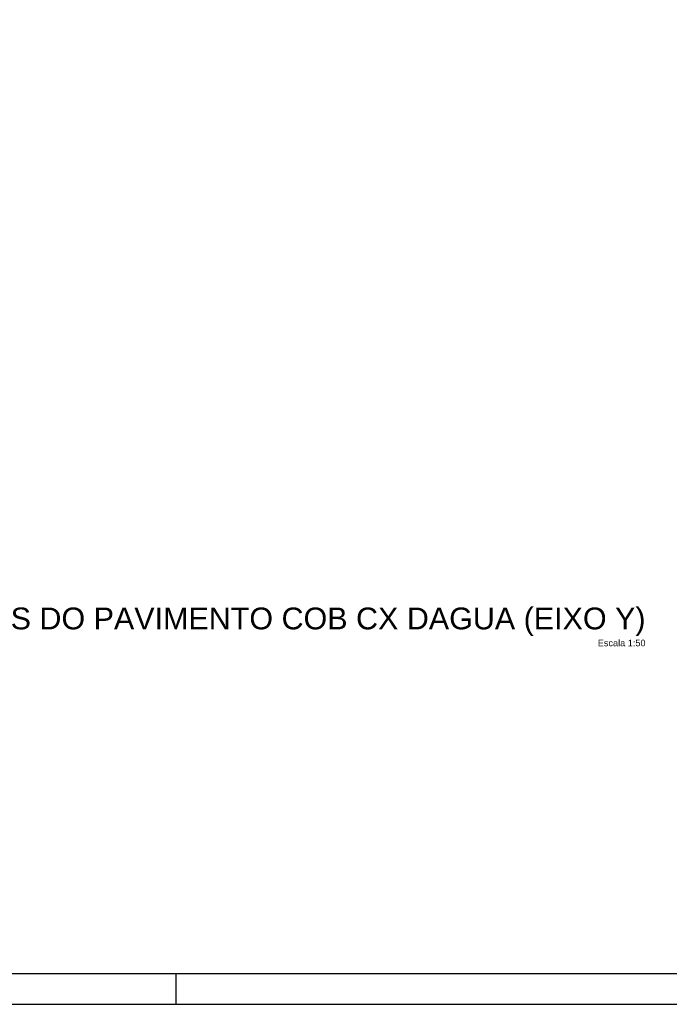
# Model space of a CAD drawing. Header units: millimetres. Extents: x 0 to 84.1, y 0 to 59.4.
# Tile 4 of 8: x 42.1 to 63.1, y 0 to 31.9. Entities that reach past the tile are written whole.
import ezdxf

# ---------------------------------------------------------------- set-up
doc = ezdxf.new("R2010")
doc.units = ezdxf.units.MM
doc.header["$MEASUREMENT"] = 0
doc.linetypes.add('NULL', pattern=[0])
doc.layers.add('DT-Título', color=3, linetype='Continuous', lineweight=20)
doc.layers.add('SEDUC_MARF', color=1, linetype='Continuous')
doc.layers.add('SEDUC_MARGG', color=7, linetype='Continuous')
doc.styles.add('Arial', font='txt')

msp = doc.modelspace()

# ---------------------------------------------------------------- linework, layer by layer
at = {"layer": 'SEDUC_MARF'}
msp.add_line((47.1, 1), (47.1, 0), dxfattribs=at)
msp.add_lwpolyline([(84.1, 59.4), (0, 59.4), (0, 0), (84.1, 0)], close=True, dxfattribs=at)
at = {"layer": 'SEDUC_MARGG'}
msp.add_lwpolyline([(2.5, 1), (83.1, 1), (83.1, 58.4), (2.5, 58.4)], close=True, dxfattribs=at)

# ---------------------------------------------------------------- texts
at = {"layer": 'DT-Título', "linetype": 'NULL', "attachment_point": 9, "line_spacing_factor": 0.798, "style": 'Arial'}
for s, insert, char_height, width in [('ARMAÇÃO NEGATIVA DAS LAJES DO PAVIMENTO COB CX DAGUA (EIXO Y)', (62.306, 11.922), 0.706, 71.73343), ('Escala 1:50', (62.306, 11.59), 0.2118, 3.03084)]:
    msp.add_mtext(s, dxfattribs=dict(at, insert=insert, char_height=char_height, width=width))

doc.saveas('drawing.dxf')
